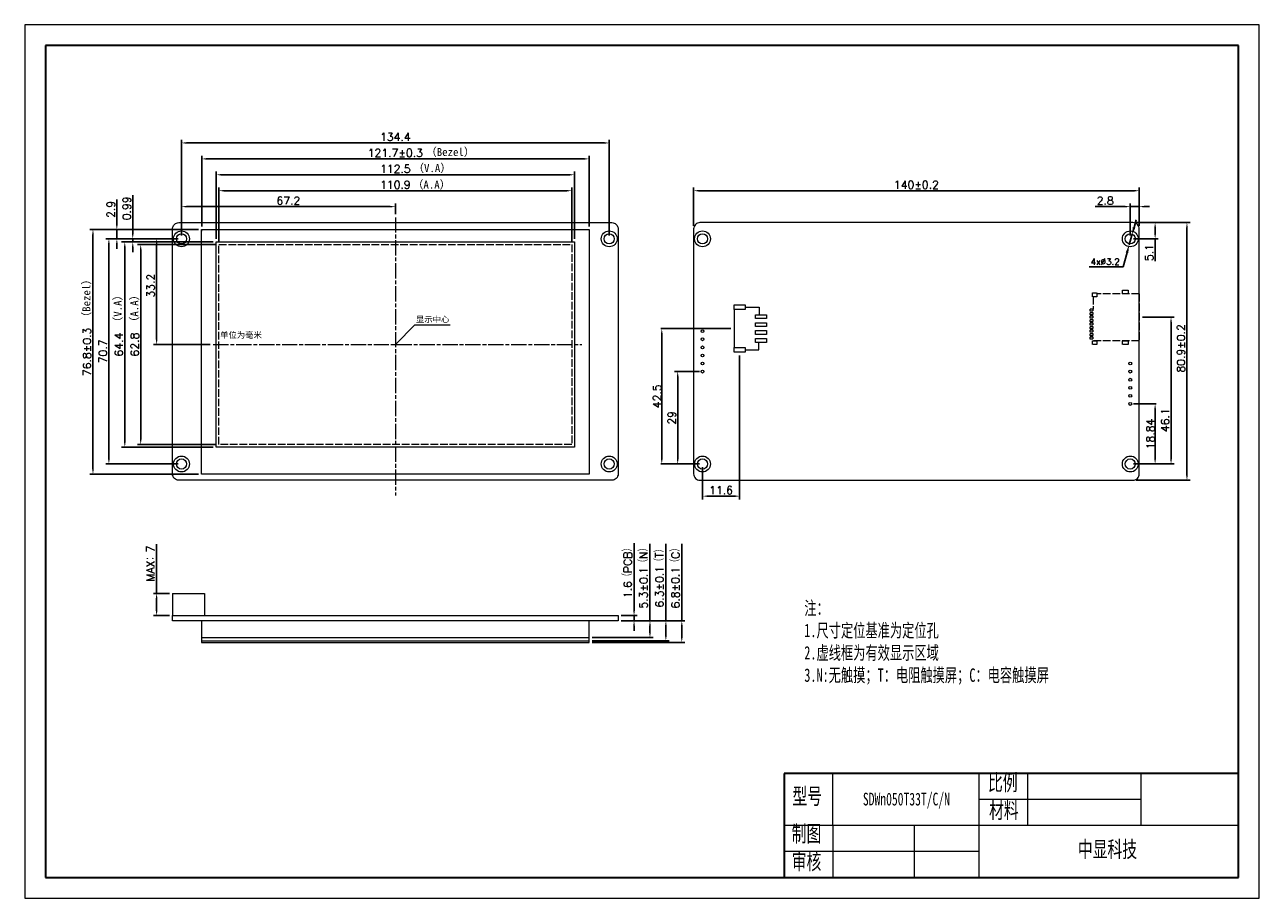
# Model space of a CAD drawing. Header units: millimetres. Extents: x 718 to 1106, y -3175 to -2901.
import ezdxf

# ---------------------------------------------------------------- set-up
doc = ezdxf.new("R2010")
doc.units = ezdxf.units.MM
doc.header["$LTSCALE"] = 0.2
doc.header["$PDSIZE"] = -5
doc.linetypes.add('ACAD_ISO02W100', pattern=[15, 12, -3])
doc.linetypes.add('ACAD_ISO08W100', pattern=[36, 24, -3, 6, -3])
doc.layers.get('0').update_dxf_attribs({"lineweight": 18})
doc.layers.get('Defpoints').update_dxf_attribs({"lineweight": 18})
for name, color, linetype, lineweight in [('thick', 7, 'Continuous', 30), ('thin', 7, 'Continuous', 18), ('粗实线层', 7, 'Continuous', 35), ('细实线层', 7, 'Continuous', 18), ('虚线', 7, 'ACAD_ISO02W100', 18)]:
    doc.layers.add(name, color=color, linetype=linetype, lineweight=lineweight)
doc.styles.get("Standard").update_dxf_attribs({"font": 'txt.shx', "bigfont": 'gbcbig.shx'})
doc.styles.add('机械字体', font='SimSun.ttf', dxfattribs={"width": 0.67})
doc.dimstyles.new('ISO-25', dxfattribs={"dimtxt": 2.5, "dimasz": 1.6, "dimexe": 1, "dimexo": 1, "dimtad": 1, "dimtoh": 1, "dimdec": 1, "dimdsep": 46, "dimtxsty": 'Standard', "dimcen": 2.5, "dimdle": 3.2, "dimadec": 0, "dimazin": 0, "dimtfac": 1, "dimtdec": 1, "dimtmove": 0, "dimatfit": 3, "dimfxl": 0, "dimarcsym": 0})
doc.dimstyles.new('ISO-25$0', dxfattribs={"dimtxt": 3, "dimasz": 1.5, "dimexe": 0.3, "dimexo": 1, "dimgap": 0.2, "dimtad": 1, "dimzin": 0, "dimdsep": 46, "dimtxsty": 'Standard', "dimcen": 0.5, "dimdle": 3, "dimadec": 0, "dimazin": 0, "dimtfac": 1, "dimtmove": 0, "dimatfit": 3, "dimfxl": 0, "dimtolj": 1, "dimtzin": 0, "dimarcsym": 0})
doc.dimstyles.new('副本 (2)ISO-25', dxfattribs={"dimtxt": 2.5, "dimasz": 1.6, "dimexe": 1, "dimexo": 1, "dimtad": 1, "dimdsep": 46, "dimtxsty": 'Standard', "dimcen": 2.5, "dimdle": 3.2, "dimadec": 0, "dimazin": 0, "dimtfac": 1, "dimtmove": 0, "dimatfit": 3, "dimfxl": 0, "dimtolj": 1, "dimarcsym": 0})
doc.dimstyles.new('副本ISO-25', dxfattribs={"dimtxt": 2.5, "dimasz": 2.5, "dimexe": 1.25, "dimexo": 1, "dimtad": 1, "dimtoh": 1, "dimdsep": 46, "dimtxsty": 'Standard', "dimcen": 2.5, "dimdle": 5, "dimadec": 0, "dimazin": 0, "dimtfac": 1, "dimtmove": 0, "dimatfit": 3, "dimfxl": 0, "dimtolj": 1, "dimarcsym": 0})

# ---------------------------------------------------------------- blocks, each defined once
blk = doc.blocks.new('*X2')
at = {"layer": '粗实线层'}
for p, q in [((-287, 200), (-287, -200)), ((287, 200), (-287, 200)), ((287, -200), (287, 200)), ((-287, -200), (287, -200))]:
    blk.add_line(p, q, dxfattribs=at)
at = {"layer": '细实线层'}
for p, q in [((297, 210), (-297, 210)), ((-297, 210), (-297, -210)), ((297, -210), (297, 210)), ((-297, -210), (297, -210))]:
    blk.add_line(p, q, dxfattribs=at)
blk = doc.blocks.new('*X3')
at = {"color": 0, "linetype": 'ByBlock', "lineweight": -2}
for p, q in [((773.1, -2965.28), (738.95, -2965.28)), ((739.95, -2966.88), (739.95, -3040.48)), ((773.1, -3042.08), (738.95, -3042.08))]:
    blk.add_line(p, q, dxfattribs=at)
at = {"color": 0, "linetype": 'ByBlock'}
for points in [[(739.68, -2966.88), (740.21, -2966.88), (739.95, -2965.28)], [(739.68, -3040.48), (740.21, -3040.48), (739.95, -3042.08)]]:
    blk.add_solid(points, dxfattribs=at)
at = {"layer": 'Defpoints', "color": 0, "linetype": 'ByBlock'}
for p in [(774.1, -2965.28), (739.95, -3042.08), (774.1, -3042.08)]:
    blk.add_point(p, dxfattribs=at)
at = {"color": 0, "linetype": 'ByBlock', "lineweight": 0, "insert": (738.07, -3003.68), "char_height": 2.5, "attachment_point": 5, "rotation": 90}
blk.add_mtext('\\A1;76.8%%P0.3', dxfattribs=at)
blk = doc.blocks.new('*X4')
at = {"color": 0, "linetype": 'ByBlock', "lineweight": -2}
for p, q in [((766.75, -2968.18), (743.95, -2968.18)), ((744.95, -2969.78), (744.95, -3037.28)), ((766.75, -3038.88), (743.95, -3038.88))]:
    blk.add_line(p, q, dxfattribs=at)
at = {"color": 0, "linetype": 'ByBlock'}
for points in [[(744.68, -2969.78), (745.21, -2969.78), (744.95, -2968.18)], [(744.68, -3037.28), (745.21, -3037.28), (744.95, -3038.88)]]:
    blk.add_solid(points, dxfattribs=at)
at = {"layer": 'Defpoints', "color": 0, "linetype": 'ByBlock'}
for p in [(767.75, -2968.18), (744.95, -3038.88), (767.75, -3038.88)]:
    blk.add_point(p, dxfattribs=at)
at = {"color": 0, "linetype": 'ByBlock', "lineweight": 0, "insert": (743.07, -3003.53), "char_height": 2.5, "attachment_point": 5, "rotation": 90}
blk.add_mtext('\\A1;70.7', dxfattribs=at)
blk = doc.blocks.new('*X5')
at = {"color": 0, "linetype": 'ByBlock', "lineweight": -2}
for p, q in [((747.45, -2963.68), (747.45, -2955.83)), ((773.1, -2965.28), (746.45, -2965.28)), ((747.45, -2968.18), (747.45, -2965.28)), ((766.75, -2968.18), (746.45, -2968.18)), ((747.45, -2969.78), (747.45, -2971.38))]:
    blk.add_line(p, q, dxfattribs=at)
at = {"color": 0, "linetype": 'ByBlock'}
for points in [[(747.18, -2963.68), (747.71, -2963.68), (747.45, -2965.28)], [(747.18, -2969.78), (747.71, -2969.78), (747.45, -2968.18)]]:
    blk.add_solid(points, dxfattribs=at)
at = {"layer": 'Defpoints', "color": 0, "linetype": 'ByBlock'}
for p in [(774.1, -2965.28), (747.45, -2968.18), (767.75, -2968.18)]:
    blk.add_point(p, dxfattribs=at)
at = {"color": 0, "linetype": 'ByBlock', "lineweight": 0, "insert": (745.57, -2958.96), "char_height": 2.5, "attachment_point": 5, "rotation": 90}
blk.add_mtext('\\A1;2.9', dxfattribs=at)
blk = doc.blocks.new('*X6')
at = {"color": 0, "linetype": 'ByBlock', "lineweight": -2}
for p, q in [((778.5, -2969.98), (753.95, -2969.98)), ((754.95, -2971.58), (754.95, -3031.18)), ((778.5, -3032.78), (753.95, -3032.78))]:
    blk.add_line(p, q, dxfattribs=at)
at = {"color": 0, "linetype": 'ByBlock'}
for points in [[(754.68, -2971.58), (755.21, -2971.58), (754.95, -2969.98)], [(754.68, -3031.18), (755.21, -3031.18), (754.95, -3032.78)]]:
    blk.add_solid(points, dxfattribs=at)
at = {"layer": 'Defpoints', "color": 0, "linetype": 'ByBlock'}
for p in [(779.5, -2969.98), (754.95, -3032.78), (779.5, -3032.78)]:
    blk.add_point(p, dxfattribs=at)
at = {"color": 0, "linetype": 'ByBlock', "lineweight": 0, "insert": (753.07, -3001.38), "char_height": 2.5, "attachment_point": 5, "rotation": 90}
blk.add_mtext('\\A1;62.8', dxfattribs=at)
blk = doc.blocks.new('*X7')
at = {"color": 0, "linetype": 'ByBlock', "lineweight": -2}
for p, q in [((779.5, -2968.98), (779.5, -2952.08)), ((781.1, -2953.08), (888.8, -2953.08)), ((890.4, -2968.98), (890.4, -2952.08))]:
    blk.add_line(p, q, dxfattribs=at)
at = {"color": 0, "linetype": 'ByBlock'}
for points in [[(781.1, -2952.82), (781.1, -2953.35), (779.5, -2953.08)], [(888.8, -2952.82), (888.8, -2953.35), (890.4, -2953.08)]]:
    blk.add_solid(points, dxfattribs=at)
at = {"layer": 'Defpoints', "color": 0, "linetype": 'ByBlock'}
for p in [(890.4, -2953.08), (779.5, -2969.98), (890.4, -2969.98)]:
    blk.add_point(p, dxfattribs=at)
at = {"color": 0, "linetype": 'ByBlock', "lineweight": 0, "insert": (834.95, -2951.21), "char_height": 2.5, "attachment_point": 5}
blk.add_mtext('\\A1;110.9', dxfattribs=at)
blk = doc.blocks.new('*X8')
at = {"color": 0, "linetype": 'ByBlock', "lineweight": -2}
for p, q in [((766.75, -2968.18), (758.95, -2968.18)), ((759.95, -2969.78), (759.95, -2999.78)), ((776.74, -3001.38), (758.95, -3001.38))]:
    blk.add_line(p, q, dxfattribs=at)
at = {"color": 0, "linetype": 'ByBlock'}
for points in [[(759.68, -2969.78), (760.21, -2969.78), (759.95, -2968.18)], [(759.68, -2999.78), (760.21, -2999.78), (759.95, -3001.38)]]:
    blk.add_solid(points, dxfattribs=at)
at = {"layer": 'Defpoints', "color": 0, "linetype": 'ByBlock'}
for p in [(767.75, -2968.18), (759.95, -3001.38), (777.74, -3001.38)]:
    blk.add_point(p, dxfattribs=at)
at = {"color": 0, "linetype": 'ByBlock', "lineweight": 0, "insert": (758.07, -2982.9), "char_height": 2.5, "attachment_point": 5, "rotation": 90}
blk.add_mtext('\\A1;33.2', dxfattribs=at)
blk = doc.blocks.new('*X9')
at = {"color": 0, "linetype": 'ByBlock', "lineweight": -2}
for p, q in [((767.75, -2967.18), (767.75, -2957.08)), ((833.35, -2958.08), (769.35, -2958.08)), ((834.95, -2960.45), (834.95, -2957.08))]:
    blk.add_line(p, q, dxfattribs=at)
at = {"color": 0, "linetype": 'ByBlock'}
for points in [[(769.35, -2957.82), (769.35, -2958.35), (767.75, -2958.08)], [(833.35, -2957.82), (833.35, -2958.35), (834.95, -2958.08)]]:
    blk.add_solid(points, dxfattribs=at)
at = {"layer": 'Defpoints', "color": 0, "linetype": 'ByBlock'}
for p in [(767.75, -2958.08), (834.95, -2961.45), (767.75, -2968.18)]:
    blk.add_point(p, dxfattribs=at)
at = {"color": 0, "linetype": 'ByBlock', "lineweight": 0, "insert": (801.35, -2956.21), "char_height": 2.5, "attachment_point": 5}
blk.add_mtext('\\A1;67.2', dxfattribs=at)
blk = doc.blocks.new('*X12')
at = {"color": 0, "linetype": 'ByBlock', "lineweight": -2}
for p, q in [((909.95, -3084.9), (909.95, -3063.74)), ((905.95, -3086.5), (910.95, -3086.5)), ((909.95, -3088.1), (909.95, -3086.5)), ((905.95, -3088.1), (910.95, -3088.1)), ((909.95, -3089.7), (909.95, -3091.3))]:
    blk.add_line(p, q, dxfattribs=at)
at = {"color": 0, "linetype": 'ByBlock'}
for points in [[(909.68, -3084.9), (910.21, -3084.9), (909.95, -3086.5)], [(909.68, -3089.7), (910.21, -3089.7), (909.95, -3088.1)]]:
    blk.add_solid(points, dxfattribs=at)
at = {"layer": 'Defpoints', "color": 0, "linetype": 'ByBlock'}
for p in [(904.95, -3086.5), (904.95, -3088.1), (909.95, -3088.1)]:
    blk.add_point(p, dxfattribs=at)
at = {"color": 0, "linetype": 'ByBlock', "lineweight": 0, "insert": (908, -3072.43), "char_height": 2.5, "attachment_point": 5, "rotation": 90}
blk.add_mtext('\\A1;1.6（PCB）', dxfattribs=at)
blk = doc.blocks.new('*X13')
at = {"color": 0, "linetype": 'ByBlock', "lineweight": -2}
for p, q in [((759.95, -3079.5), (759.95, -3064.03)), ((763.95, -3079.5), (758.95, -3079.5)), ((759.95, -3084.9), (759.95, -3081.1)), ((763.95, -3086.5), (758.95, -3086.5))]:
    blk.add_line(p, q, dxfattribs=at)
at = {"color": 0, "linetype": 'ByBlock'}
for points in [[(759.68, -3081.1), (760.21, -3081.1), (759.95, -3079.5)], [(759.68, -3084.9), (760.21, -3084.9), (759.95, -3086.5)]]:
    blk.add_solid(points, dxfattribs=at)
at = {"layer": 'Defpoints', "color": 0, "linetype": 'ByBlock'}
for p in [(764.95, -3079.5), (759.95, -3086.5), (764.95, -3086.5)]:
    blk.add_point(p, dxfattribs=at)
at = {"color": 0, "linetype": 'ByBlock', "lineweight": 0, "insert": (758, -3070.15), "char_height": 2.5, "attachment_point": 5, "rotation": 90}
blk.add_mtext('\\A1;MAX：7', dxfattribs=at)
blk = doc.blocks.new('*X14')
at = {"color": 0, "linetype": 'ByBlock', "lineweight": -2}
for p, q in [((914.95, -3088.1), (914.95, -3063.92)), ((905.95, -3088.1), (915.95, -3088.1)), ((914.95, -3091.8), (914.95, -3089.7)), ((896.8, -3093.4), (915.95, -3093.4))]:
    blk.add_line(p, q, dxfattribs=at)
at = {"color": 0, "linetype": 'ByBlock'}
for points in [[(914.68, -3089.7), (915.21, -3089.7), (914.95, -3088.1)], [(914.68, -3091.8), (915.21, -3091.8), (914.95, -3093.4)]]:
    blk.add_solid(points, dxfattribs=at)
at = {"layer": 'Defpoints', "color": 0, "linetype": 'ByBlock'}
for p in [(904.95, -3088.1), (895.8, -3093.4), (914.95, -3093.4)]:
    blk.add_point(p, dxfattribs=at)
at = {"color": 0, "linetype": 'ByBlock', "lineweight": 0, "insert": (913, -3074.07), "char_height": 2.5, "attachment_point": 5, "rotation": 90}
blk.add_mtext('\\A1;5.3%%P0.1（N）', dxfattribs=at)
blk = doc.blocks.new('*X15')
at = {"color": 0, "linetype": 'ByBlock', "lineweight": -2}
for p, q in [((919.95, -3088.1), (919.95, -3063.92)), ((905.95, -3088.1), (920.95, -3088.1)), ((919.95, -3092.8), (919.95, -3089.7)), ((896.8, -3094.4), (920.95, -3094.4))]:
    blk.add_line(p, q, dxfattribs=at)
at = {"color": 0, "linetype": 'ByBlock'}
for points in [[(919.68, -3089.7), (920.21, -3089.7), (919.95, -3088.1)], [(919.68, -3092.8), (920.21, -3092.8), (919.95, -3094.4)]]:
    blk.add_solid(points, dxfattribs=at)
at = {"layer": 'Defpoints', "color": 0, "linetype": 'ByBlock'}
for p in [(904.95, -3088.1), (895.8, -3094.4), (919.95, -3094.4)]:
    blk.add_point(p, dxfattribs=at)
at = {"color": 0, "linetype": 'ByBlock', "lineweight": 0, "insert": (918, -3074.07), "char_height": 2.5, "attachment_point": 5, "rotation": 90}
blk.add_mtext('\\A1;6.3%%P0.1（T）', dxfattribs=at)
blk = doc.blocks.new('*X16')
at = {"color": 0, "linetype": 'ByBlock', "lineweight": -2}
for p, q in [((924.95, -3088.1), (924.95, -3063.92)), ((905.95, -3088.1), (925.95, -3088.1)), ((924.95, -3093.3), (924.95, -3089.7)), ((896.8, -3094.9), (925.95, -3094.9))]:
    blk.add_line(p, q, dxfattribs=at)
at = {"color": 0, "linetype": 'ByBlock'}
for points in [[(924.68, -3089.7), (925.21, -3089.7), (924.95, -3088.1)], [(924.68, -3093.3), (925.21, -3093.3), (924.95, -3094.9)]]:
    blk.add_solid(points, dxfattribs=at)
at = {"layer": 'Defpoints', "color": 0, "linetype": 'ByBlock'}
for p in [(904.95, -3088.1), (895.8, -3094.9), (924.95, -3094.9)]:
    blk.add_point(p, dxfattribs=at)
at = {"color": 0, "linetype": 'ByBlock', "lineweight": 0, "insert": (923, -3074.07), "char_height": 2.5, "attachment_point": 5, "rotation": 90}
blk.add_mtext('\\A1;6.8%%P0.1（C）', dxfattribs=at)
blk = doc.blocks.new('*X17')
at = {"color": 0, "linetype": 'ByBlock', "lineweight": -2}
for p, q in [((774.1, -2964.28), (774.1, -2942.08)), ((775.7, -2943.08), (894.2, -2943.08)), ((895.8, -2964.28), (895.8, -2942.08))]:
    blk.add_line(p, q, dxfattribs=at)
at = {"color": 0, "linetype": 'ByBlock'}
for points in [[(775.7, -2942.82), (775.7, -2943.35), (774.1, -2943.08)], [(894.2, -2942.82), (894.2, -2943.35), (895.8, -2943.08)]]:
    blk.add_solid(points, dxfattribs=at)
at = {"layer": 'Defpoints', "color": 0, "linetype": 'ByBlock'}
for p in [(895.8, -2943.08), (774.1, -2965.28), (895.8, -2965.28)]:
    blk.add_point(p, dxfattribs=at)
at = {"color": 0, "linetype": 'ByBlock', "lineweight": 0, "insert": (834.95, -2941.21), "char_height": 2.5, "attachment_point": 5}
blk.add_mtext('\\A1;121.7%%P0.3', dxfattribs=at)
blk = doc.blocks.new('*X18')
at = {"color": 0, "linetype": 'ByBlock', "lineweight": -2}
for p, q in [((767.75, -2967.18), (767.75, -2937.08)), ((769.35, -2938.08), (900.55, -2938.08)), ((902.15, -2967.18), (902.15, -2937.08))]:
    blk.add_line(p, q, dxfattribs=at)
at = {"color": 0, "linetype": 'ByBlock'}
for points in [[(769.35, -2937.82), (769.35, -2938.35), (767.75, -2938.08)], [(900.55, -2937.82), (900.55, -2938.35), (902.15, -2938.08)]]:
    blk.add_solid(points, dxfattribs=at)
at = {"layer": 'Defpoints', "color": 0, "linetype": 'ByBlock'}
for p in [(902.15, -2938.08), (767.75, -2968.18), (902.15, -2968.18)]:
    blk.add_point(p, dxfattribs=at)
at = {"color": 0, "linetype": 'ByBlock', "lineweight": 0, "insert": (834.95, -2936.21), "char_height": 2.5, "attachment_point": 5}
blk.add_mtext('\\A1;134.4', dxfattribs=at)
blk = doc.blocks.new('*X19')
at = {"color": 0, "linetype": 'ByBlock', "lineweight": -2}
for p, q in [((778.7, -2968.18), (778.7, -2947.08)), ((891.2, -2968.18), (891.2, -2947.08)), ((780.3, -2948.08), (889.6, -2948.08))]:
    blk.add_line(p, q, dxfattribs=at)
at = {"color": 0, "linetype": 'ByBlock'}
for points in [[(780.3, -2947.82), (780.3, -2948.35), (778.7, -2948.08)], [(889.6, -2947.82), (889.6, -2948.35), (891.2, -2948.08)]]:
    blk.add_solid(points, dxfattribs=at)
at = {"layer": 'Defpoints', "color": 0, "linetype": 'ByBlock'}
for p in [(891.2, -2948.08), (778.7, -2969.18), (891.2, -2969.18)]:
    blk.add_point(p, dxfattribs=at)
at = {"color": 0, "linetype": 'ByBlock', "lineweight": 0, "insert": (834.95, -2946.21), "char_height": 2.5, "attachment_point": 5}
blk.add_mtext('\\A1;112.5', dxfattribs=at)
blk = doc.blocks.new('*X20')
at = {"color": 0, "linetype": 'ByBlock', "lineweight": -2}
for p, q in [((777.7, -2969.18), (748.95, -2969.18)), ((749.95, -2970.78), (749.95, -3031.98)), ((777.7, -3033.58), (748.95, -3033.58))]:
    blk.add_line(p, q, dxfattribs=at)
at = {"color": 0, "linetype": 'ByBlock'}
for points in [[(749.68, -2970.78), (750.21, -2970.78), (749.95, -2969.18)], [(749.68, -3031.98), (750.21, -3031.98), (749.95, -3033.58)]]:
    blk.add_solid(points, dxfattribs=at)
at = {"layer": 'Defpoints', "color": 0, "linetype": 'ByBlock'}
for p in [(778.7, -2969.18), (749.95, -3033.58), (778.7, -3033.58)]:
    blk.add_point(p, dxfattribs=at)
at = {"color": 0, "linetype": 'ByBlock', "lineweight": 0, "insert": (748.07, -3001.38), "char_height": 2.5, "attachment_point": 5, "rotation": 90}
blk.add_mtext('\\A1;64.4', dxfattribs=at)
blk = doc.blocks.new('*X21')
at = {"color": 0, "linetype": 'ByBlock', "lineweight": -2}
for p, q in [((943.11, -3004.81), (943.11, -3049.98)), ((931.46, -3039.88), (931.46, -3049.98)), ((933.06, -3048.98), (941.51, -3048.98))]:
    blk.add_line(p, q, dxfattribs=at)
at = {"color": 0, "linetype": 'ByBlock'}
for points in [[(933.06, -3048.72), (933.06, -3049.25), (931.46, -3048.98)], [(941.51, -3048.72), (941.51, -3049.25), (943.11, -3048.98)]]:
    blk.add_solid(points, dxfattribs=at)
at = {"layer": 'Defpoints', "color": 0, "linetype": 'ByBlock'}
for p in [(943.11, -3003.81), (931.46, -3038.88), (943.11, -3048.98)]:
    blk.add_point(p, dxfattribs=at)
at = {"color": 0, "linetype": 'ByBlock', "lineweight": 0, "insert": (937.29, -3047.11), "char_height": 2.5, "attachment_point": 5}
blk.add_mtext('\\A1;11.6', dxfattribs=at)
blk = doc.blocks.new('*X22')
at = {"color": 0, "linetype": 'ByBlock', "lineweight": -2}
for p, q in [((930.46, -3009.88), (922.66, -3009.88)), ((923.66, -3011.48), (923.66, -3037.28)), ((930.46, -3038.88), (922.66, -3038.88))]:
    blk.add_line(p, q, dxfattribs=at)
at = {"color": 0, "linetype": 'ByBlock'}
for points in [[(923.39, -3011.48), (923.93, -3011.48), (923.66, -3009.88)], [(923.39, -3037.28), (923.93, -3037.28), (923.66, -3038.88)]]:
    blk.add_solid(points, dxfattribs=at)
at = {"layer": 'Defpoints', "color": 0, "linetype": 'ByBlock'}
for p in [(931.46, -3009.88), (923.66, -3038.88), (931.46, -3038.88)]:
    blk.add_point(p, dxfattribs=at)
at = {"color": 0, "linetype": 'ByBlock', "lineweight": 0, "insert": (921.79, -3024.38), "char_height": 2.5, "attachment_point": 5, "rotation": 90}
blk.add_mtext('\\A1;29', dxfattribs=at)
blk = doc.blocks.new('*X23')
at = {"color": 0, "linetype": 'ByBlock', "lineweight": -2}
for p, q in [((1069.66, -2992.81), (1079.66, -2992.81)), ((1078.66, -2994.41), (1078.66, -3037.28)), ((1066.86, -3038.88), (1079.66, -3038.88))]:
    blk.add_line(p, q, dxfattribs=at)
at = {"color": 0, "linetype": 'ByBlock'}
for points in [[(1078.39, -2994.41), (1078.93, -2994.41), (1078.66, -2992.81)], [(1078.39, -3037.28), (1078.93, -3037.28), (1078.66, -3038.88)]]:
    blk.add_solid(points, dxfattribs=at)
at = {"layer": 'Defpoints', "color": 0, "linetype": 'ByBlock'}
for p in [(1068.66, -2992.81), (1065.86, -3038.88), (1078.66, -3038.88)]:
    blk.add_point(p, dxfattribs=at)
at = {"color": 0, "linetype": 'ByBlock', "lineweight": 0, "insert": (1076.79, -3025.11), "char_height": 2.5, "attachment_point": 5, "rotation": 90}
blk.add_mtext('\\A1;46.1', dxfattribs=at)
blk = doc.blocks.new('*X24')
at = {"color": 0, "linetype": 'ByBlock', "lineweight": -2}
for p, q in [((1067.66, -2963.08), (1084.66, -2963.08)), ((1083.66, -2964.68), (1083.66, -3042.38)), ((1067.66, -3043.98), (1084.66, -3043.98))]:
    blk.add_line(p, q, dxfattribs=at)
at = {"color": 0, "linetype": 'ByBlock'}
for points in [[(1083.39, -2964.68), (1083.93, -2964.68), (1083.66, -2963.08)], [(1083.39, -3042.38), (1083.93, -3042.38), (1083.66, -3043.98)]]:
    blk.add_solid(points, dxfattribs=at)
at = {"layer": 'Defpoints', "color": 0, "linetype": 'ByBlock'}
for p in [(1066.66, -2963.08), (1066.66, -3043.98), (1083.66, -3043.98)]:
    blk.add_point(p, dxfattribs=at)
at = {"color": 0, "linetype": 'ByBlock', "lineweight": 0, "insert": (1081.79, -3002.6), "char_height": 2.5, "attachment_point": 5, "rotation": 90}
blk.add_mtext('\\A1;80.9%%P0.2', dxfattribs=at)
blk = doc.blocks.new('*X25')
at = {"color": 0, "linetype": 'ByBlock', "lineweight": -2}
for p, q in [((1067.66, -2963.08), (1074.66, -2963.08)), ((1073.66, -2964.68), (1073.66, -2966.58)), ((1066.86, -2968.18), (1074.66, -2968.18)), ((1073.66, -2968.18), (1073.66, -2975.2))]:
    blk.add_line(p, q, dxfattribs=at)
at = {"color": 0, "linetype": 'ByBlock'}
for points in [[(1073.39, -2964.68), (1073.93, -2964.68), (1073.66, -2963.08)], [(1073.39, -2966.58), (1073.93, -2966.58), (1073.66, -2968.18)]]:
    blk.add_solid(points, dxfattribs=at)
at = {"layer": 'Defpoints', "color": 0, "linetype": 'ByBlock'}
for p in [(1066.66, -2963.08), (1065.86, -2968.18), (1073.66, -2968.18)]:
    blk.add_point(p, dxfattribs=at)
at = {"color": 0, "linetype": 'ByBlock', "lineweight": 0, "insert": (1071.79, -2972.49), "char_height": 2.5, "attachment_point": 5, "rotation": 90}
blk.add_mtext('\\A1;5.1', dxfattribs=at)
blk = doc.blocks.new('*X26')
at = {"color": 0, "linetype": 'ByBlock', "lineweight": -2}
for p, q in [((928.66, -2964.08), (928.66, -2952.08)), ((930.26, -2953.08), (1067.06, -2953.08)), ((1068.66, -2964.08), (1068.66, -2952.08))]:
    blk.add_line(p, q, dxfattribs=at)
at = {"color": 0, "linetype": 'ByBlock'}
for points in [[(930.26, -2952.82), (930.26, -2953.35), (928.66, -2953.08)], [(1067.06, -2952.82), (1067.06, -2953.35), (1068.66, -2953.08)]]:
    blk.add_solid(points, dxfattribs=at)
at = {"layer": 'Defpoints', "color": 0, "linetype": 'ByBlock'}
for p in [(1068.66, -2953.08), (928.66, -2965.08), (1068.66, -2965.08)]:
    blk.add_point(p, dxfattribs=at)
at = {"color": 0, "linetype": 'ByBlock', "lineweight": 0, "insert": (998.66, -2951.21), "char_height": 2.5, "attachment_point": 5}
blk.add_mtext('\\A1;140%%P0.2', dxfattribs=at)
blk = doc.blocks.new('*X27')
at = {"color": 0, "linetype": 'ByBlock', "lineweight": -2}
for p, q in [((1064.26, -2958.08), (1054.85, -2958.08)), ((1065.86, -2967.18), (1065.86, -2957.08)), ((1068.66, -2958.08), (1065.86, -2958.08)), ((1068.66, -2964.08), (1068.66, -2957.08)), ((1070.26, -2958.08), (1071.86, -2958.08))]:
    blk.add_line(p, q, dxfattribs=at)
at = {"color": 0, "linetype": 'ByBlock'}
for points in [[(1064.26, -2957.82), (1064.26, -2958.35), (1065.86, -2958.08)], [(1070.26, -2957.82), (1070.26, -2958.35), (1068.66, -2958.08)]]:
    blk.add_solid(points, dxfattribs=at)
at = {"layer": 'Defpoints', "color": 0, "linetype": 'ByBlock'}
for p in [(1068.66, -2958.08), (1068.66, -2965.08), (1065.86, -2968.18)]:
    blk.add_point(p, dxfattribs=at)
at = {"color": 0, "linetype": 'ByBlock', "lineweight": 0, "insert": (1057.98, -2956.21), "char_height": 2.5, "attachment_point": 5}
blk.add_mtext('\\A1;2.8', dxfattribs=at)
blk = doc.blocks.new('*X28')
at = {"color": 0, "linetype": 'ByBlock', "lineweight": -2}
for p, q in [((752.45, -2966.58), (752.45, -2954.47)), ((766.75, -2968.18), (751.45, -2968.18)), ((777.7, -2969.18), (751.45, -2969.18)), ((752.45, -2969.18), (752.45, -2968.18)), ((752.45, -2970.78), (752.45, -2972.38))]:
    blk.add_line(p, q, dxfattribs=at)
at = {"color": 0, "linetype": 'ByBlock'}
for points in [[(752.18, -2966.58), (752.71, -2966.58), (752.45, -2968.18)], [(752.18, -2970.78), (752.71, -2970.78), (752.45, -2969.18)]]:
    blk.add_solid(points, dxfattribs=at)
at = {"layer": 'Defpoints', "color": 0, "linetype": 'ByBlock'}
for p in [(752.45, -2968.18), (767.75, -2968.18), (778.7, -2969.18)]:
    blk.add_point(p, dxfattribs=at)
at = {"color": 0, "linetype": 'ByBlock', "lineweight": 0, "insert": (750.57, -2958.63), "char_height": 2.5, "attachment_point": 5, "rotation": 90}
blk.add_mtext('\\A1;0.99', dxfattribs=at)
blk = doc.blocks.new('*X29')
at = {"color": 0, "linetype": 'ByBlock', "lineweight": -2}
for p, q in [((1067.04, -2964.62), (1067.72, -2962.21)), ((1066.37, -2967.02), (1065.5, -2970.11)), ((1063.57, -2976.98), (1064.83, -2972.51)), ((1052.95, -2976.98), (1063.57, -2976.98))]:
    blk.add_line(p, q, dxfattribs=at)
at = {"color": 0, "linetype": 'ByBlock'}
for points in [[(1066.64, -2964.51), (1067.44, -2964.73), (1066.37, -2967.02)], [(1064.43, -2972.4), (1065.23, -2972.63), (1065.5, -2970.11)]]:
    blk.add_solid(points, dxfattribs=at)
at = {"layer": 'Defpoints', "color": 0, "linetype": 'ByBlock'}
for p in [(1066.37, -2967.02), (1065.5, -2970.11)]:
    blk.add_point(p, dxfattribs=at)
at = {"color": 0, "linetype": 'ByBlock', "lineweight": 0, "insert": (1057.95, -2975.36), "char_height": 2, "attachment_point": 5}
blk.add_mtext('\\A1;4x%%C3.2', dxfattribs=at)
blk = doc.blocks.new('sd')
at = {"layer": '虚线', "lineweight": 0}
for p, q in [((-7.35, 0), (7.35, 0)), ((7.35, 0), (7.35, -14.5)), ((-7.35, 0), (-7.35, -13.25)), ((-6.45, -14.5), (-2.5, -14.5))]:
    blk.add_line(p, q, dxfattribs=at)
at = {"layer": '虚线', "lineweight": 0, "ltscale": 0.1}
for points in [[(-8.52, -3.51), (-7.38, -3.51), (-7.38, -5.29), (-8.52, -5.29)], [(7.38, -3.51), (8.52, -3.51), (8.52, -5.29), (7.38, -5.29)], [(-7.65, -13.35), (-6.45, -13.35), (-6.45, -14.65), (-7.65, -14.65)], [(-2.5, -15.5), (-2, -15.5), (-2, -14.5), (-2.5, -14.5)], [(-1.4, -15.5), (-0.9, -15.5), (-0.9, -14.5), (-1.4, -14.5)], [(-0.3, -15.5), (0.2, -15.5), (0.2, -14.5), (-0.3, -14.5)], [(0.8, -15.5), (1.3, -15.5), (1.3, -14.5), (0.8, -14.5)], [(1.9, -15.5), (2.4, -15.5), (2.4, -14.5), (1.9, -14.5)], [(3, -15.5), (3.5, -15.5), (3.5, -14.5), (3, -14.5)], [(4.1, -15.5), (4.6, -15.5), (4.6, -14.5), (4.1, -14.5)], [(5.2, -15.5), (5.7, -15.5), (5.7, -14.5), (5.2, -14.5)], [(6.3, -15.5), (6.8, -15.5), (6.8, -14.5), (6.3, -14.5)], [(7.35, -13.35), (8.55, -13.35), (8.55, -14.65), (7.35, -14.65)]]:
    blk.add_lwpolyline(points, close=True, dxfattribs=at)
blk = doc.blocks.new('*D33')
at = {"color": 0, "lineweight": -2}
for p, q in [((940.39, -2996.36), (918.36, -2996.36)), ((918.66, -3037.38), (918.66, -2997.86)), ((925.56, -3038.88), (918.36, -3038.88))]:
    blk.add_line(p, q, dxfattribs=at)
at = {"color": 0}
for points in [[(918.41, -2997.86), (918.91, -2997.86), (918.66, -2996.36)], [(918.41, -3037.38), (918.91, -3037.38), (918.66, -3038.88)]]:
    blk.add_solid(points, dxfattribs=at)
at = {"layer": 'Defpoints', "color": 0}
for p in [(918.66, -2996.36), (941.39, -2996.36), (926.56, -3038.88)]:
    blk.add_point(p, dxfattribs=at)
at = {"color": 0, "lineweight": 0, "insert": (917.21, -3017.62), "char_height": 2.5, "attachment_point": 5, "rotation": 90}
blk.add_mtext('\\A1;42.5', dxfattribs=at)
blk = doc.blocks.new('*D35')
at = {"color": 0, "lineweight": -2}
for p, q in [((1066.86, -3020.04), (1073.96, -3020.04)), ((1073.66, -3037.38), (1073.66, -3021.54)), ((1072.83, -3038.88), (1073.96, -3038.88))]:
    blk.add_line(p, q, dxfattribs=at)
at = {"color": 0}
for points in [[(1073.41, -3021.54), (1073.91, -3021.54), (1073.66, -3020.04)], [(1073.41, -3037.38), (1073.91, -3037.38), (1073.66, -3038.88)]]:
    blk.add_solid(points, dxfattribs=at)
at = {"layer": 'Defpoints', "color": 0}
for p in [(1065.86, -3020.04), (1073.66, -3020.04), (1071.83, -3038.88)]:
    blk.add_point(p, dxfattribs=at)
at = {"color": 0, "lineweight": 0, "insert": (1072.21, -3029.46), "char_height": 2.5, "attachment_point": 5, "rotation": 90}
blk.add_mtext('\\A1;18.84', dxfattribs=at)

msp = doc.modelspace()

# ---------------------------------------------------------------- linework, layer by layer
at = {"linetype": 'ACAD_ISO08W100', "lineweight": 0}
for p, q in [((834.947, -2961.445), (834.947, -3048.787)), ((777.739, -3001.378), (893.524, -3001.337))]:
    msp.add_line(p, q, dxfattribs=at)
at = {"lineweight": 0}
for p, q in [((774.097, -2965.282), (774.097, -2965.782)), ((941.386, -2990.412), (941.386, -3002.312)), ((944.811, -2989.662), (949.238, -2989.662)), ((949.238, -2989.662), (949.238, -2992.012)), ((834.947, -3001.377), (841.112, -2995.219)), ((841.112, -2995.219), (852.189, -2995.219)), ((949.198, -3003.062), (949.198, -3000.712)), ((944.811, -3003.062), (949.198, -3003.062)), ((895.797, -3042.082), (891.597, -3042.082)), ((764.947, -3079.496), (774.947, -3079.496)), ((764.947, -3079.496), (764.947, -3086.496)), ((774.947, -3079.496), (774.947, -3086.496)), ((764.947, -3086.496), (904.947, -3086.496)), ((764.947, -3088.096), (764.947, -3086.496)), ((904.947, -3086.496), (904.947, -3088.096)), ((904.947, -3088.096), (764.947, -3088.096)), ((774.097, -3088.096), (774.097, -3093.396)), ((895.797, -3093.396), (895.797, -3088.096)), ((774.097, -3093.396), (895.797, -3093.396)), ((774.097, -3093.396), (774.097, -3094.396)), ((774.097, -3093.396), (774.097, -3094.896)), ((774.097, -3094.396), (895.797, -3094.396)), ((774.097, -3094.896), (895.797, -3094.896)), ((895.797, -3094.396), (895.797, -3093.396)), ((895.797, -3094.896), (895.797, -3094.396)), ((972.439, -3152.393), (972.439, -3136.083))]:
    msp.add_line(p, q, dxfattribs=at)
for p in [(957.147, -3136.083), (792.053, -3168.704)]:
    msp.add_line(p, (957.147, -3168.704))
for points in [[(766.947, -2963.082), (902.947, -2963.082, -0.4142136), (904.947, -2965.082), (904.947, -3041.982, -0.4142136), (902.947, -3043.982), (766.947, -3043.982, -0.4142136), (764.947, -3041.982), (764.947, -2965.082, -0.4142136)], [(1066.661, -2963.082), (930.661, -2963.082, 0.4142136), (928.661, -2965.082), (928.661, -3041.982, 0.4142136), (930.661, -3043.982), (1066.661, -3043.982, 0.4142136), (1068.661, -3041.982), (1068.661, -2965.082, 0.4142136)]]:
    msp.add_lwpolyline(points, format="xyb", close=True, dxfattribs=at)
for points in [[(774.097, -2965.282), (895.797, -2965.282), (895.797, -3042.082), (774.097, -3042.082)], [(891.197, -3033.577), (778.697, -3033.577), (778.697, -2969.177), (891.197, -2969.177)], [(941.411, -2988.912), (944.811, -2988.912), (944.811, -2990.412), (941.411, -2990.412)], [(948.111, -2992.012), (951.611, -2992.012), (951.611, -2993.212), (948.111, -2993.212)], [(948.111, -2994.512), (951.611, -2994.512), (951.611, -2995.712), (948.111, -2995.712)], [(948.111, -2997.012), (951.611, -2997.012), (951.611, -2998.212), (948.111, -2998.212)], [(941.411, -3002.312), (944.811, -3002.312), (944.811, -3003.812), (941.411, -3003.812)], [(948.111, -2999.512), (951.611, -2999.512), (951.611, -3000.712), (948.111, -3000.712)]]:
    msp.add_lwpolyline(points, close=True, dxfattribs=at)
at = {"color": 1, "linetype": 'ACAD_ISO02W100', "lineweight": 0}
msp.add_lwpolyline([(779.497, -2969.977), (890.397, -2969.977), (890.397, -3032.777), (779.497, -3032.777)], close=True, dxfattribs=at)
at = {"lineweight": 0}
for centre, radius in [((767.747, -2968.182), 2.5), ((767.747, -2968.182), 1.6), ((902.147, -2968.182), 2.5), ((902.147, -2968.182), 1.6), ((931.461, -2968.182), 2.5), ((931.461, -2968.182), 1.6), ((1065.861, -2968.182), 2.5), ((1065.861, -2968.182), 1.6), ((767.747, -3038.882), 2.5), ((902.147, -3038.882), 2.5), ((931.461, -3038.882), 2.5), ((1065.861, -3038.882), 2.5), ((767.747, -3038.882), 1.6), ((902.147, -3038.882), 1.6), ((931.461, -3038.882), 1.6), ((1065.861, -3038.882), 1.6)]:
    msp.add_circle(centre, radius, dxfattribs=at)
at = {"linetype": 'Continuous', "lineweight": 0}
for centre, radius in [((931.461, -2997.182), 0.445), ((931.461, -2999.722), 0.444), ((931.461, -3002.262), 0.444), ((931.461, -3004.802), 0.445), ((931.461, -3007.342), 0.445), ((931.461, -3009.882), 0.444), ((1065.861, -3007.342), 0.445), ((1065.861, -3009.882), 0.444), ((1065.861, -3012.422), 0.444), ((1065.861, -3014.962), 0.445), ((1065.861, -3017.502), 0.445), ((1065.861, -3020.042), 0.444)]:
    msp.add_circle(centre, radius, dxfattribs=at)
at = {"layer": 'thick'}
for p, q in [((1099.865, -3136.083), (957.147, -3136.083)), ((957.147, -3136.083), (957.147, -3168.704)), ((957.147, -3136.083), (957.147, -3168.704)), ((1099.865, -3168.704), (1099.865, -3136.083)), ((957.147, -3168.704), (1099.865, -3168.704))]:
    msp.add_line(p, q, dxfattribs=at)
at = {"layer": 'thin'}
for p, q in [((1018.312, -3136.083), (1018.312, -3168.704)), ((1033.603, -3136.083), (1033.603, -3152.393)), ((1069.283, -3152.393), (1069.283, -3136.083)), ((1069.283, -3144.238), (1018.312, -3144.238)), ((1099.865, -3152.393), (957.147, -3152.393)), ((972.439, -3152.393), (972.439, -3168.704)), ((997.924, -3152.393), (997.924, -3168.704)), ((1018.312, -3160.549), (957.147, -3160.549))]:
    msp.add_line(p, q, dxfattribs=at)

# ---------------------------------------------------------------- block references
at = {"layer": '粗实线层', "lineweight": 0, "xscale": 0.6530298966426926, "yscale": 0.6530298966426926, "zscale": 0.6530298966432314}
msp.add_blockref('*X2', (912.446, -3038.098), dxfattribs=at)
at = {"layer": '虚线', "lineweight": 0, "rotation": 270}
msp.add_blockref('sd', (1068.661, -2992.812), dxfattribs=at)

# ---------------------------------------------------------------- texts
at = {"color": 0, "linetype": 'ByBlock', "lineweight": 0, "char_height": 2.5, "attachment_point": 1}
for s, insert, width in [('{\\fSimSun|b0|i0|c134|p49;（Bezel）}', (844.545, -2939.681), 16.30181), ('{\\fSimSun|b0|i0|c134|p49;（V.A）}', (840.555, -2944.736), 17.30909), ('{\\fSimSun|b0|i0|c134|p49;\\C1;（A.A）}', (840.364, -2949.918), 16.30181)]:
    msp.add_mtext(s, dxfattribs=dict(at, insert=insert, width=width))
at = {"color": 0, "linetype": 'ByBlock', "lineweight": 0, "char_height": 2.5, "attachment_point": 1, "rotation": 90}
for s, insert, width in [('{\\fSimSun|b0|i0|c134|p49;（Bezel）}', (736.627, -2994.51), 16.39388), ('{\\fSimSun|b0|i0|c134|p49;（V.A）}', (746.473, -2996.062), 18.40506)]:
    msp.add_mtext(s, dxfattribs=dict(at, insert=insert, width=width))
at = {"color": 1, "linetype": 'ByBlock', "lineweight": 0, "insert": (751.682, -2996.03), "char_height": 2.5, "width": 16.39388, "attachment_point": 1, "rotation": 90}
msp.add_mtext('{\\fSimSun|b0|i0|c134|p49;（A.A）}', dxfattribs=at)
at = {"lineweight": 0, "char_height": 1.875, "attachment_point": 1}
for s, insert, width in [('{\\fSimSun|b0|i0|c134|p49;显示中心}', (841.429, -2992.553), 16.30181), ('{\\fSimSun|b0|i0|c134|p49;单位为毫米}', (779.901, -2997.438), 35.99924)]:
    msp.add_mtext(s, dxfattribs=dict(at, insert=insert, width=width))
at = {"layer": 'thick', "lineweight": 5, "insert": (963.436, -3082.027), "char_height": 4.20508, "width": 100.81332, "attachment_point": 1, "style": '机械字体'}
msp.add_mtext('注：\\P1.尺寸定位基准为定位孔\\P2.虚线框为有效显示区域\\P3.N:无触摸；T：电阻触摸屏；C：电容触摸屏', dxfattribs=at)
at = {"layer": 'thick', "attachment_point": 1, "style": '机械字体'}
for s, insert, char_height, width in [('比例', (1021.149, -3136.321), 5.0971, 12.94837), ('型号', (959.717, -3140.608), 5.0971, 12.94837), ('SDWn050T33T/C/N', (981.848, -3142.085), 4, 28.39311), ('材料', (1021.484, -3145.027), 5.0971, 12.94837), ('制图', (959.49, -3152.393), 5.0971, 12.94837), ('中显科技', (1049.379, -3157.291), 5.0971, 28.36201), ('审核', (959.49, -3161.099), 5.0971, 12.94837)]:
    msp.add_mtext(s, dxfattribs=dict(at, insert=insert, char_height=char_height, width=width))

# ---------------------------------------------------------------- dimensions: what is measured, and where the dimension line sits
at = {"color": 0, "linetype": 'ByBlock', "lineweight": 0}
for base, p1, p2, picture, middle in [((902.147, -2938.082), (767.747, -2968.182), (902.147, -2968.182), '*X18', (834.947, -2938.082)), ((891.197, -2948.082), (778.697, -2969.177), (891.197, -2969.177), '*X19', (834.947, -2948.082)), ((767.747, -2958.082), (834.947, -2961.445), (767.747, -2968.182), '*X9', (801.347, -2958.082)), ((1068.661, -2958.082), (1065.861, -2968.182), (1068.661, -2965.082), '*X27', (1057.977, -2958.082))]:
    dim = msp.add_linear_dim(base=base, p1=p1, p2=p2, dimstyle='ISO-25', override={"dimsah": 1, "dimtolj": 1, "dimtzin": 8}, dxfattribs=at)
    dim.commit()
    dim.dimension.update_dxf_attribs({"geometry": picture, "text_midpoint": middle, "dimtype": 160})
for base, p1, p2, text, picture, middle in [((895.797, -2943.082), (774.097, -2965.282), (895.797, -2965.282), '121.7%%P0.3', '*X17', (834.947, -2943.082)), ((1068.661, -2953.082), (928.661, -2965.082), (1068.661, -2965.082), '140%%P0.2', '*X26', (998.661, -2953.082))]:
    dim = msp.add_linear_dim(base=base, p1=p1, p2=p2, text=text, dimstyle='ISO-25', override={"dimsah": 1, "dimtolj": 1}, dxfattribs=at)
    dim.commit()
    dim.dimension.update_dxf_attribs({"geometry": picture, "text_midpoint": middle, "dimtype": 160})
at = {"color": 1, "linetype": 'ByBlock', "lineweight": 0}
dim = msp.add_linear_dim(base=(890.397, -2953.082), p1=(779.497, -2969.977), p2=(890.397, -2969.977), dimstyle='ISO-25', override={"dimsah": 1, "dimtolj": 1, "dimtzin": 8}, dxfattribs=at)
dim.commit()
dim.dimension.update_dxf_attribs({"geometry": '*X7', "text_midpoint": (834.947, -2953.082), "dimtype": 160})
at = {"color": 0, "linetype": 'ByBlock', "lineweight": 0}
for base, p1, p2, dimstyle, override, picture, middle in [((752.447344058, -2968.18196566), (778.697344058, -2969.17696566), (767.747344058, -2968.18196566), '副本 (2)ISO-25', {"dimsah": 1, "dimtzin": 8}, '*X28', (752.447344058, -2958.63196566)), ((747.447, -2968.182), (774.097, -2965.282), (767.747, -2968.182), '副本 (2)ISO-25', {"dimsah": 1, "dimtzin": 8}, '*X5', (747.447, -2958.957)), ((744.947, -3038.882), (767.747, -2968.182), (767.747, -3038.882), 'ISO-25', {"dimsah": 1, "dimtolj": 1, "dimtzin": 8}, '*X4', (744.947, -3003.532)), ((749.947, -3033.577), (778.697, -2969.177), (778.697, -3033.577), 'ISO-25', {"dimsah": 1, "dimtolj": 1, "dimtzin": 8}, '*X20', (749.947, -3001.377)), ((759.947, -3001.378), (767.747, -2968.182), (777.739, -3001.378), 'ISO-25', {"dimsah": 1, "dimtolj": 1, "dimtzin": 8}, '*X8', (759.947, -2982.904)), ((1078.661, -3038.882), (1068.661, -2992.812), (1065.861, -3038.882), 'ISO-25', {"dimsah": 1, "dimtolj": 1, "dimtzin": 8}, '*X23', (1078.661, -3025.112))]:
    dim = msp.add_linear_dim(base=base, p1=p1, p2=p2, angle=90, dimstyle=dimstyle, override=override, dxfattribs=at)
    dim.commit()
    dim.dimension.update_dxf_attribs({"geometry": picture, "text_midpoint": middle, "dimtype": 160})
at = {"color": 0, "linetype": 'ByBlock', "lineweight": 0, "ltscale": 0.5}
dim = msp.add_diameter_dim_2p(p1=(1066.367, -2967.025), p2=(1065.503, -2970.106), text='4x%%C3.2', dimstyle='副本ISO-25', override={"dimtxt": 2, "dimpost": '%%C<>', "dimsah": 1}, dxfattribs=at)
dim.commit()
dim.dimension.update_dxf_attribs({"geometry": '*X29', "text_midpoint": (1057.95, -2976.984), "dimtype": 163})
at = {"color": 0, "linetype": 'ByBlock', "lineweight": 0}
for base, p1, p2, dimstyle, override, picture, middle in [((1073.661, -2968.182), (1066.661, -2963.082), (1065.861, -2968.182), '副本 (2)ISO-25', {"dimsah": 1, "dimtzin": 8}, '*X25', (1071.786, -2972.49)), ((923.661, -3038.882), (931.461, -3009.882), (931.461, -3038.882), 'ISO-25', {"dimsah": 1, "dimtolj": 1, "dimtzin": 8}, '*X22', (921.786, -3024.382))]:
    dim = msp.add_linear_dim(base=base, p1=p1, p2=p2, angle=90, dimstyle=dimstyle, override=override, dxfattribs=at)
    dim.commit()
    dim.dimension.update_dxf_attribs({"geometry": picture, "text_midpoint": middle})
for base, p1, p2, text, dimstyle, override, picture, middle in [((1083.661, -3043.982), (1066.661, -2963.082), (1066.661, -3043.982), '80.9%%P0.2', 'ISO-25', {"dimsah": 1, "dimtolj": 1}, '*X24', (1083.661, -3002.596)), ((739.947, -3042.082), (774.097, -2965.282), (774.097, -3042.082), '76.8%%P0.3', 'ISO-25', {"dimsah": 1, "dimtolj": 1}, '*X3', (739.947, -3003.682)), ((759.947, -3086.496), (764.947, -3079.496), (764.947, -3086.496), 'MAX：7', '副本 (2)ISO-25', {"dimsah": 1}, '*X13', (759.947, -3070.151))]:
    dim = msp.add_linear_dim(base=base, p1=p1, p2=p2, angle=90, text=text, dimstyle=dimstyle, override=override, dxfattribs=at)
    dim.commit()
    dim.dimension.update_dxf_attribs({"geometry": picture, "text_midpoint": middle, "dimtype": 160})
at = {"color": 1, "linetype": 'ByBlock', "lineweight": 0}
dim = msp.add_linear_dim(base=(754.947, -3032.777), p1=(779.497, -2969.977), p2=(779.497, -3032.777), angle=90, dimstyle='ISO-25', override={"dimsah": 1, "dimtolj": 1, "dimtzin": 8}, dxfattribs=at)
dim.commit()
dim.dimension.update_dxf_attribs({"geometry": '*X6', "text_midpoint": (754.947, -3001.377), "dimtype": 160})
at = {"lineweight": 0}
dim = msp.add_linear_dim(base=(918.661, -2996.362), p1=(926.561, -3038.882), p2=(941.386, -2996.362), angle=90, text='42.5', dimstyle='ISO-25$0', override={"dimtxt": 2.5}, dxfattribs=at)
dim.commit()
dim.dimension.update_dxf_attribs({"geometry": '*D33', "text_midpoint": (917.211, -3017.622)})
at = {"color": 0, "linetype": 'ByBlock', "lineweight": 0}
dim = msp.add_linear_dim(base=(943.110717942, -3048.98196566), p1=(931.460717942, -3038.88196566), p2=(943.110717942, -3003.81196566), dimstyle='ISO-25', override={"dimsah": 1, "dimtolj": 1, "dimtzin": 8}, dxfattribs=at)
dim.commit()
dim.dimension.update_dxf_attribs({"geometry": '*X21', "text_midpoint": (937.285717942, -3047.10696566)})
at = {"lineweight": 0}
dim = msp.add_linear_dim(base=(1073.661, -3020.042), p1=(1071.831, -3038.882), p2=(1065.861, -3020.042), angle=90, dimstyle='ISO-25$0', override={"dimtxt": 2.5}, dxfattribs=at)
dim.commit()
dim.dimension.update_dxf_attribs({"geometry": '*D35', "text_midpoint": (1072.211, -3029.462)})
at = {"color": 0, "linetype": 'ByBlock', "lineweight": 0, "ltscale": 0.5}
for base, p1, p2, text, picture, middle in [((914.947, -3093.396), (904.947, -3088.096), (895.797, -3093.396), '5.3%%P0.1（N）', '*X14', (914.947, -3074.071)), ((924.947, -3094.896), (904.947, -3088.096), (895.797, -3094.896), '6.8%%P0.1（C）', '*X16', (924.947, -3074.071)), ((919.947, -3094.396), (904.947, -3088.096), (895.797, -3094.396), '6.3%%P0.1（T）', '*X15', (919.947, -3074.071)), ((909.947, -3088.096), (904.947, -3086.496), (904.947, -3088.096), '1.6（PCB）', '*X12', (909.947, -3072.434))]:
    dim = msp.add_linear_dim(base=base, p1=p1, p2=p2, angle=90, text=text, dimstyle='副本 (2)ISO-25', override={"dimsah": 1}, dxfattribs=at)
    dim.commit()
    dim.dimension.update_dxf_attribs({"geometry": picture, "text_midpoint": middle, "dimtype": 160})

doc.saveas('drawing.dxf')
